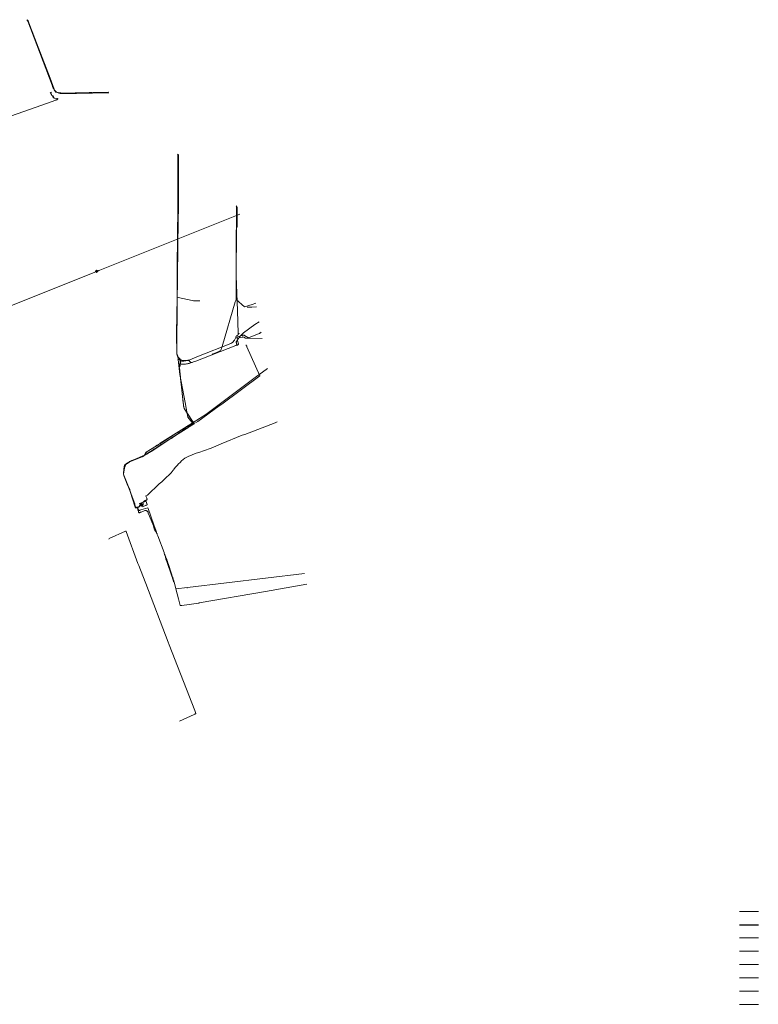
# Model space of a CAD drawing. Header units: inches. Extents: x 158416 to 160804, y 432611 to 437652.
# Tile 193 of 193: x 159858 to 160804, y 436391 to 437652. Entities that reach past the tile are written whole.
import ezdxf

# ---------------------------------------------------------------- set-up
doc = ezdxf.new("R2010")
doc.units = ezdxf.units.IN
doc.header["$MEASUREMENT"] = 0
doc.linetypes.add('COPIER_315', pattern=[0])
doc.linetypes.add('DASHDOT', pattern=[0])
for name, color, linetype in [('4.1-RIOOL-BESTAAND', 251, 'Continuous'), ('4.2-K&L-Buisleiding', 30, 'Continuous'), ('4.2-K&L-LAAGSPANNING', 10, 'Continuous'), ('4.2-K&L-LAGEDRUK GAS', 42, 'Continuous'), ('4.2-K&L-MIDDENSPANNING', 10, 'Continuous'), ('4.2-K&L-SIGNAAL KPN', 94, 'Continuous'), ('4.2-K&L-SIGNAAL UPC', 222, 'Continuous'), ('4.2-K&L-WATERLEIDING', 150, 'Continuous')]:
    doc.layers.add(name, color=color, linetype=linetype)

msp = doc.modelspace()

# ---------------------------------------------------------------- linework, layer by layer
at = {"layer": '4.1-RIOOL-BESTAAND', "color": 2, "linetype": 'COPIER_315', "lineweight": 0, "ltscale": 5}
msp.add_line((160780.5, 436510), (160804.5, 436510), dxfattribs=at)
msp.add_polyline3d([(160062.7, 436753.7, 0), (160081.6, 436762.4, 0), (160082.2, 436762.8, 0), (160082.7, 436763.1, 0), (160083.3, 436763.3, 0), (160083.7, 436763.7, 0), (160082.1, 436767.4, 0), (160049.4, 436851.4, 0), (160048.1, 436855, 0), (160019.6, 436930, 0), (160018.6, 436932.3, 0), (160010.4, 436953, 0), (160009.4, 436955.7, 0), (159994.3, 436996.7, 0), (159993.7, 436997.3, 0), (159993.3, 436997.1, 0), (159972.7, 436987.6, 0), (159972, 436987, 0)], dxfattribs=at)
at = {"layer": '4.2-K&L-Buisleiding', "color": 20, "linetype": 'Continuous', "lineweight": 25}
msp.add_line((160780.5, 436493), (160804.5, 436493), dxfattribs=at)
at = {"layer": '4.2-K&L-LAAGSPANNING', "linetype": 'DASHDOT', "lineweight": 0, "ltscale": 2}
msp.add_line((160780.5, 436459), (160804.5, 436459), dxfattribs=at)
for points in [[(160080.7, 437134.3, 0), (160080.3, 437134.6, 0), (160073.2, 437143.3, 0), (160071.2, 437154.6, 0), (160069.9, 437162, 0), (160063.1, 437198, 0), (160060.9, 437217, 0), (160060.7, 437217.3, 0), (160061, 437218, 0), (160063.9, 437215.9, 0), (160066, 437215, 0), (160068.3, 437215, 0), (160073.6, 437215.8, 0), (160087, 437221.3, 0), (160128.4, 437237.6, 0), (160129.6, 437238.2, 0), (160130.6, 437238.9, 0), (160131.6, 437239.8, 0), (160132.4, 437240.8, 0), (160133.1, 437242, 0), (160134.7, 437245.3, 0), (160135, 437246.1, 0), (160135.4, 437246.8, 0), (160136, 437247.4, 0), (160136.6, 437247.9, 0), (160137.3, 437248.3, 0), (160137.6, 437248.6, 0), (160137.8, 437248.8, 0), (160137.9, 437249.1, 0), (160138, 437249.4, 0), (160138.1, 437249.7, 0), (160138.1, 437250, 0), (160138, 437250.3, 0), (160136.8, 437279.7, 0), (160135.3, 437323.7, 0), (160135.3, 437381, 0), (160135.7, 437386.3, 0), (160136.3, 437386.7, 0), (160136.7, 437387, 0), (160136.7, 437412.7, 0)], [(160134.7, 437245.3, 0), (160142.6, 437247.8, 0), (160142.9, 437247.9, 0), (160143.2, 437248, 0), (160143.5, 437248.1, 0), (160143.8, 437248.2, 0), (160144.1, 437248.2, 0), (160144.4, 437248.2, 0), (160144.7, 437248.2, 0), (160145, 437248.2, 0), (160145.2, 437248.1, 0), (160145.5, 437248, 0), (160145.8, 437247.9, 0), (160146.1, 437247.8, 0), (160146.3, 437247.6, 0), (160146.6, 437247.5, 0), (160146.8, 437247.3, 0), (160147, 437247.1, 0), (160147.5, 437246.7, 0), (160147.9, 437246.4, 0), (160148.4, 437246.1, 0), (160148.9, 437245.9, 0), (160149.4, 437245.6, 0), (160149.9, 437245.4, 0), (160150.5, 437245.2, 0), (160151, 437245, 0), (160164.7, 437250.3, 0), (160165.1, 437250.4, 0), (160165.4, 437250.6, 0), (160165.8, 437250.8, 0), (160166.1, 437251, 0), (160166.4, 437251.2, 0), (160166.7, 437251.5, 0), (160167, 437251.7, 0), (160167.3, 437252, 0)], [(160138, 437250.3, 0), (160139, 437250.3, 0), (160139.3, 437250.7, 0)], [(160083.3, 437136, 0), (160086.3, 437137.7, 0), (160113.7, 437157.7, 0), (160116.7, 437160, 0), (160165.7, 437196.3, 0), (160149.1, 437233.4, 0), (160148.9, 437234, 0), (160148.6, 437234.6, 0), (160148.3, 437235.1, 0), (160148, 437235.7, 0)], [(160007.3, 437027, 0), (160007, 437027.3, 0), (160007, 437027.7, 0), (160006.7, 437028, 0), (160006.4, 437028.1, 0), (160006.3, 437028.3, 0), (160006.1, 437028.5, 0), (160005.9, 437028.7, 0), (160005.8, 437028.9, 0), (160005.8, 437029.1, 0), (160005.7, 437029.4, 0), (160005.5, 437029.9, 0), (160005.3, 437030.4, 0), (160005.2, 437030.9, 0), (160005.2, 437031.4, 0), (160005.2, 437032, 0), (160000.4, 437046, 0), (159993.8, 437062.4, 0), (159992.2, 437066.6, 0), (159990.7, 437070.3, 0), (159992.2, 437078.4, 0), (159993.7, 437082.7, 0), (159996, 437084.1, 0), (160001.7, 437087.6, 0), (160005, 437088.9, 0), (160018, 437094.4, 0), (160029, 437101.3, 0), (160029.4, 437101.7, 0), (160029.8, 437102, 0), (160030.2, 437102.2, 0), (160030.7, 437102.3, 0), (160036.7, 437106.3, 0), (160037.1, 437106.6, 0), (160037.5, 437106.9, 0), (160038, 437107, 0), (160044.3, 437111.3, 0), (160044.8, 437111.5, 0), (160045.2, 437111.7, 0), (160045.7, 437112, 0), (160046, 437112.3, 0), (160071, 437128.3, 0), (160071.5, 437128.5, 0), (160071.9, 437128.7, 0), (160072.3, 437129, 0), (160072.7, 437129.3, 0), (160080.7, 437134.3, 0), (160081.7, 437134.7, 0)], [(160013, 437032, 0), (160012.9, 437031.9, 0), (160012.8, 437031.8, 0), (160012.7, 437031.7, 0), (160012.6, 437031.6, 0), (160012.5, 437031.5, 0), (160012.4, 437031.3, 0), (160012.3, 437031.2, 0), (160012.2, 437031.1, 0), (160012.2, 437031, 0), (160012.1, 437030.9, 0), (160012, 437030.7, 0), (160012, 437030.6, 0), (160011.9, 437030.5, 0), (160011.8, 437030.3, 0), (160011.8, 437030.2, 0), (160011.7, 437030, 0), (160011.7, 437029.9, 0), (160011.7, 437029.8, 0), (160011.6, 437029.6, 0), (160011.6, 437029.5, 0), (160011.6, 437029.3, 0), (160011.6, 437029.2, 0), (160011.5, 437029, 0), (160011.5, 437028.9, 0), (160011.4, 437028.8, 0), (160011.3, 437028.7, 0), (160011.2, 437028.6, 0), (160011, 437028.5, 0), (160010.9, 437028.4, 0), (160010.8, 437028.3, 0), (160010.7, 437028.2, 0), (160010.6, 437028.1, 0), (160010.5, 437028, 0), (160010.3, 437028, 0), (160010.2, 437027.9, 0), (160010.1, 437027.8, 0), (160010, 437027.8, 0), (160009.8, 437027.7, 0), (160009.7, 437027.6, 0), (160009.5, 437027.6, 0), (160009.4, 437027.5, 0), (160009.3, 437027.5, 0), (160009.1, 437027.5, 0), (160009, 437027.4, 0), (160008.8, 437027.4, 0), (160008.7, 437027.4, 0), (160008.5, 437027.4, 0), (160008.4, 437027.3, 0), (160008.3, 437027.3, 0), (160008.1, 437027.3, 0), (160008, 437027.3, 0), (160007.8, 437027.3, 0), (160007.7, 437027.3, 0), (160007.3, 437027, 0), (160007, 437026.7, 0), (160006.7, 437027, 0), (160007, 437027.3, 0)], [(160007.7, 437027.3, 0), (160007.3, 437028, 0), (160007, 437028.3, 0), (160006.7, 437028, 0)], [(160013, 437033, 0), (160013.3, 437032.7, 0), (160013, 437032.3, 0), (160013, 437032, 0), (160014.3, 437029.7, 0), (160014.3, 437029, 0), (160015, 437028.3, 0), (160019.3, 437030.1, 0), (160019.7, 437030.3, 0), (160019.8, 437030.3, 0), (160019.8, 437030.3, 0), (160019.9, 437030.3, 0), (160020, 437030.3, 0), (160020.1, 437030.3, 0), (160020.2, 437030.3, 0), (160020.3, 437030.3, 0), (160020.4, 437030.3, 0), (160020.5, 437030.4, 0), (160020.6, 437030.4, 0), (160020.6, 437030.4, 0), (160020.7, 437030.5, 0), (160020.8, 437030.5, 0), (160020.9, 437030.6, 0), (160020.9, 437030.7, 0), (160021, 437030.7, 0), (160021, 437030.8, 0), (160021.1, 437030.9, 0), (160021.1, 437031, 0), (160021.2, 437031, 0), (160021.2, 437031.1, 0), (160021.2, 437031.2, 0), (160021.3, 437031.3, 0), (160021.3, 437031.4, 0), (160021.3, 437031.5, 0), (160021.3, 437031.6, 0), (160021.3, 437031.7, 0), (160021.3, 437031.8, 0), (160021.2, 437031.8, 0), (160021.2, 437031.9, 0), (160021.2, 437032, 0), (160021.1, 437032.1, 0), (160021.1, 437032.2, 0), (160021.1, 437032.3, 0), (160021, 437032.3, 0), (160020, 437035, 0), (160020, 437035.1, 0), (160019.9, 437035.1, 0), (160019.9, 437035.2, 0), (160019.8, 437035.2, 0), (160019.7, 437035.3, 0), (160019.7, 437035.3, 0), (160019.6, 437035.4, 0), (160019.5, 437035.4, 0), (160019.4, 437035.4, 0), (160019.4, 437035.5, 0), (160019.3, 437035.5, 0), (160019.2, 437035.5, 0), (160019.1, 437035.5, 0), (160019, 437035.5, 0), (160019, 437035.5, 0), (160018.9, 437035.4, 0), (160018.8, 437035.4, 0), (160018.7, 437035.4, 0), (160018.7, 437035.3, 0), (160018.6, 437035.3, 0), (160018.5, 437035.2, 0), (160018.5, 437035.2, 0), (160018.4, 437035.1, 0), (160018.4, 437035.1, 0), (160018.3, 437035, 0), (160018.2, 437035, 0), (160018, 437035, 0), (160017.8, 437034.9, 0), (160017.7, 437034.9, 0), (160017.5, 437034.9, 0), (160017.4, 437034.8, 0), (160017.2, 437034.8, 0), (160017.1, 437034.7, 0), (160016.9, 437034.6, 0), (160016.8, 437034.6, 0), (160016.6, 437034.5, 0), (160016.5, 437034.4, 0), (160016.3, 437034.3, 0), (160013, 437033, 0), (160012.7, 437032.7, 0), (160013, 437032.3, 0)]]:
    msp.add_polyline3d(points, dxfattribs=at)
at = {"layer": '4.2-K&L-LAGEDRUK GAS', "linetype": 'Continuous', "lineweight": 0, "ltscale": 15}
msp.add_line((160780.5, 436476), (160804.5, 436476), dxfattribs=at)
at = {"layer": '4.2-K&L-MIDDENSPANNING', "linetype": 'Continuous', "lineweight": 0, "ltscale": 1.75}
for p, q in [((160063.3, 437209), (160062.7, 437209.3)), ((160063, 437212), (160063.7, 437212)), ((160063.3, 437213.3), (160064, 437213.3)), ((160034, 436993.7), (160033.7, 436994.3)), ((160055, 436934.3), (160054.7, 436935)), ((160055.3, 436933.3), (160055, 436934)), ((160072.3, 436924.3), (160072.7, 436925)), ((160780.5, 436442), (160804.5, 436442))]:
    msp.add_line(p, q, dxfattribs=at)
for points in [[(159868, 437652, 0), (159868.4, 437651.4, 0), (159868.7, 437650.7, 0), (159868.9, 437650.1, 0), (159869.1, 437649.4, 0), (159874.4, 437636, 0), (159896.8, 437577.4, 0), (159901.9, 437563.3, 0), (159902.1, 437562.4, 0), (159902.3, 437561.9, 0), (159902.6, 437561.4, 0), (159902.9, 437561, 0), (159903.2, 437560.6, 0), (159903.7, 437560.3, 0), (159904.1, 437560.1, 0), (159904.6, 437559.9, 0), (159905.4, 437559.5, 0), (159906.3, 437559.2, 0), (159907.1, 437558.9, 0), (159908, 437558.7, 0), (159908.9, 437558.6, 0), (159909.8, 437558.5, 0), (159910.7, 437558.5, 0), (159917.3, 437557.7, 0), (159947, 437559.2, 0), (159971.7, 437559.7, 0)], [(160062.3, 437208, 0), (160062.5, 437208, 0), (160062.7, 437208.1, 0), (160062.9, 437208.2, 0), (160063, 437208.3, 0), (160063.1, 437208.5, 0), (160063.2, 437208.6, 0), (160063.3, 437208.8, 0), (160063.3, 437209, 0), (160063.4, 437209.3, 0), (160063.5, 437209.5, 0), (160063.5, 437209.8, 0), (160063.5, 437210.1, 0), (160063.4, 437210.4, 0), (160063.3, 437210.7, 0), (160063.5, 437210.8, 0), (160063.6, 437210.9, 0), (160063.7, 437211, 0), (160063.7, 437211.2, 0), (160063.8, 437211.4, 0), (160063.8, 437211.5, 0), (160063.8, 437211.7, 0), (160063.7, 437211.8, 0), (160063.7, 437212, 0), (160063.8, 437212.1, 0), (160063.9, 437212.2, 0), (160064, 437212.4, 0), (160064.1, 437212.5, 0), (160064.1, 437212.7, 0), (160064.1, 437212.9, 0), (160064.1, 437213, 0), (160064.1, 437213.2, 0), (160064, 437213.3, 0), (160064.1, 437213.6, 0), (160064.2, 437213.9, 0), (160064.2, 437214.2, 0), (160064.2, 437214.5, 0), (160064.1, 437214.7, 0), (160064, 437215, 0), (160064, 437215.3, 0), (160064.1, 437215.4, 0), (160064.2, 437215.5, 0), (160064.3, 437215.6, 0), (160064.3, 437215.7, 0), (160064.4, 437215.8, 0), (160064.4, 437215.9, 0), (160064.4, 437216.1, 0), (160064.4, 437216.2, 0), (160064.3, 437216.3, 0), (160064.3, 437216.4, 0), (160064.2, 437216.5, 0), (160064.1, 437216.6, 0), (160064, 437216.7, 0), (160063.9, 437217, 0), (160063.3, 437218, 0), (160063, 437218, 0), (160061, 437220, 0), (160060.4, 437221.4, 0), (160059.6, 437223.6, 0), (160059.3, 437224, 0), (160059.3, 437251.7, 0), (160060.8, 437396.3, 0), (160061.2, 437416, 0), (160061.3, 437479.7, 0)], [(159663.7, 437213, 0), (159663.3, 437213.3, 0), (159663.3, 437214.3, 0), (159665, 437214.3, 0), (159665.3, 437214, 0), (159665.7, 437213.7, 0), (159667, 437214.4, 0), (159668.4, 437214.9, 0), (159955.3, 437329.3, 0), (159956, 437329.3, 0), (159956, 437329.7, 0), (159956.3, 437330, 0), (159957.7, 437330, 0), (159958, 437330.3, 0), (159959.3, 437331.1, 0), (159960.7, 437331.6, 0), (160140, 437403.3, 0)], [(159955.3, 437329.3, 0), (159955.3, 437329.4, 0), (159955.3, 437329.4, 0), (159955.3, 437329.5, 0), (159955.3, 437329.6, 0), (159955.3, 437329.6, 0), (159955.2, 437329.7, 0), (159955.2, 437329.7, 0), (159955.2, 437329.8, 0), (159955.2, 437329.9, 0), (159955.2, 437329.9, 0), (159955.2, 437330, 0), (159955.3, 437330, 0), (159955.3, 437330.1, 0), (159955.3, 437330.1, 0), (159955.3, 437330.2, 0), (159955.3, 437330.3, 0), (159955.3, 437330.3, 0), (159955.3, 437330.4, 0), (159955.4, 437330.4, 0), (159955.4, 437330.5, 0), (159955.4, 437330.5, 0), (159955.4, 437330.6, 0), (159955.5, 437330.6, 0), (159955.5, 437330.7, 0), (159955.5, 437330.7, 0), (159955.6, 437330.8, 0), (159955.6, 437330.8, 0), (159955.7, 437330.9, 0), (159955.7, 437330.9, 0), (159955.8, 437330.9, 0), (159955.8, 437331, 0), (159955.8, 437331, 0), (159955.9, 437331, 0), (159955.9, 437331.1, 0), (159956, 437331.1, 0), (159956.1, 437331.1, 0), (159956.1, 437331.2, 0), (159956.2, 437331.2, 0), (159956.2, 437331.2, 0), (159956.3, 437331.2, 0), (159956.3, 437331.2, 0), (159956.4, 437331.2, 0), (159956.4, 437331.3, 0), (159956.5, 437331.3, 0), (159956.6, 437331.3, 0), (159956.6, 437331.3, 0), (159956.7, 437331.3, 0), (159956.7, 437331.3, 0), (159956.8, 437331.3, 0), (159956.9, 437331.3, 0), (159956.9, 437331.2, 0), (159957, 437331.2, 0), (159957, 437331.2, 0), (159957.1, 437331.2, 0), (159957.1, 437331.2, 0), (159957.2, 437331.2, 0), (159957.3, 437331.1, 0), (159957.3, 437331.1, 0), (159957.4, 437331.1, 0), (159957.4, 437331.1, 0), (159957.5, 437331, 0), (159957.5, 437331, 0), (159957.6, 437331, 0), (159957.6, 437330.9, 0), (159957.6, 437330.9, 0), (159957.7, 437330.8, 0), (159957.7, 437330.8, 0), (159957.8, 437330.7, 0), (159957.8, 437330.7, 0), (159957.8, 437330.6, 0), (159957.9, 437330.6, 0), (159957.9, 437330.5, 0), (159957.9, 437330.5, 0), (159958, 437330.4, 0), (159958, 437330.4, 0), (159958, 437330.3, 0), (159958.3, 437330, 0)], [(159956, 437329.3, 0), (159956, 437329.3, 0), (159956, 437329.3, 0), (159956, 437329.2, 0), (159956, 437329.2, 0), (159956, 437329.2, 0), (159956, 437329.2, 0), (159956, 437329.1, 0), (159956, 437329.1, 0), (159956, 437329.1, 0), (159956, 437329, 0), (159956, 437329, 0), (159956, 437329, 0), (159956, 437329, 0), (159956, 437328.9, 0), (159956, 437328.9, 0), (159956.1, 437328.9, 0), (159956.1, 437328.9, 0), (159956.1, 437328.8, 0), (159956.1, 437328.8, 0), (159956.1, 437328.8, 0), (159956.1, 437328.8, 0), (159956.2, 437328.8, 0), (159956.2, 437328.7, 0), (159956.2, 437328.7, 0), (159956.2, 437328.7, 0), (159956.3, 437328.7, 0), (159956.3, 437328.7, 0), (159956.3, 437328.7, 0), (159956.3, 437328.7, 0), (159956.4, 437328.7, 0), (159956.4, 437328.7, 0), (159956.4, 437328.6, 0), (159956.5, 437328.6, 0), (159956.5, 437328.6, 0), (159956.5, 437328.6, 0), (159956.5, 437328.6, 0), (159956.6, 437328.6, 0), (159956.6, 437328.7, 0), (159956.6, 437328.7, 0), (159956.7, 437328.7, 0), (159956.7, 437328.7, 0), (159956.7, 437328.7, 0), (159956.7, 437328.7, 0), (159956.8, 437328.7, 0), (159956.8, 437328.7, 0), (159956.8, 437328.7, 0), (159956.8, 437328.8, 0), (159956.9, 437328.8, 0), (159956.9, 437328.8, 0), (159956.9, 437328.8, 0), (159956.9, 437328.8, 0), (159956.9, 437328.9, 0), (159957, 437328.9, 0), (159957, 437328.9, 0), (159957, 437328.9, 0), (159957, 437329, 0), (159957, 437329, 0), (159957, 437329, 0), (159957.1, 437329.1, 0), (159957.1, 437329.1, 0), (159957.2, 437329.1, 0), (159957.2, 437329.2, 0), (159957.2, 437329.2, 0), (159957.3, 437329.2, 0), (159957.3, 437329.3, 0), (159957.3, 437329.3, 0), (159957.4, 437329.4, 0), (159957.4, 437329.4, 0), (159957.4, 437329.4, 0), (159957.5, 437329.5, 0), (159957.5, 437329.5, 0), (159957.5, 437329.6, 0), (159957.5, 437329.6, 0), (159957.6, 437329.7, 0), (159957.6, 437329.7, 0), (159957.6, 437329.8, 0), (159957.6, 437329.8, 0), (159957.6, 437329.9, 0), (159957.6, 437329.9, 0), (159957.7, 437330, 0), (159957.7, 437330, 0), (159958, 437330.3, 0)], [(160018, 437094.7, 0), (160018.7, 437095, 0), (160019.1, 437095.1, 0), (160019.6, 437095.4, 0), (160020, 437095.6, 0), (160020.4, 437095.9, 0), (160021.6, 437096.7, 0), (160022.5, 437097.2, 0), (160023.3, 437097.7, 0), (160024, 437098.3, 0), (160027.7, 437100.6, 0), (160028.4, 437101, 0), (160029.1, 437101.4, 0), (160029.7, 437101.8, 0), (160030.3, 437102.3, 0), (160037.7, 437106.9, 0), (160038.3, 437107.2, 0), (160038.8, 437107.6, 0), (160039.3, 437108, 0), (160039.6, 437108.1, 0), (160072.3, 437129.3, 0), (160072.8, 437129.5, 0), (160073.2, 437129.7, 0), (160073.7, 437130, 0), (160074, 437130.3, 0), (160081.3, 437135, 0), (160077.6, 437140.6, 0), (160070.7, 437151.1, 0), (160070.1, 437151.9, 0), (160069.5, 437152.8, 0), (160069, 437153.8, 0), (160068.6, 437154.8, 0), (160068.3, 437155.8, 0), (160068, 437156.9, 0), (160067.9, 437157.9, 0), (160067.8, 437159, 0), (160067.5, 437161.7, 0), (160062.5, 437206.4, 0), (160062.3, 437208, 0), (160062.3, 437209, 0), (160062.7, 437209.3, 0), (160062.7, 437210.3, 0), (160063, 437210.7, 0), (160063, 437212, 0), (160063.3, 437213.3, 0), (160063.3, 437213.6, 0), (160063.3, 437213.9, 0), (160063.4, 437214.1, 0), (160063.5, 437214.4, 0), (160063.6, 437214.6, 0), (160063.8, 437214.8, 0), (160064, 437215, 0)], [(159996.3, 437084.3, 0), (159997, 437084.7, 0), (159997.3, 437085, 0), (159997.4, 437085, 0), (159997.5, 437085, 0), (159997.6, 437085, 0), (159997.7, 437085, 0), (159997.8, 437085, 0), (159997.8, 437085.1, 0), (159997.9, 437085.2, 0), (159998, 437085.2, 0), (159998, 437085.3, 0), (159998, 437085.4, 0), (159998, 437085.5, 0), (159998, 437085.6, 0), (159998, 437085.7, 0), (159998.7, 437086, 0), (160015, 437092.6, 0), (160015.6, 437092.8, 0), (160016.1, 437093.1, 0), (160016.7, 437093.4, 0), (160017.1, 437093.8, 0), (160017.6, 437094.2, 0), (160018, 437094.7, 0), (160018.3, 437095.3, 0), (160019.7, 437098.3, 0), (160028.3, 437103.4, 0), (160031, 437105.1, 0), (160031.3, 437105.3, 0), (160031.6, 437105.5, 0), (160032, 437105.7, 0), (160033.3, 437106.7, 0), (160033.7, 437106.9, 0), (160034, 437107.1, 0), (160034.4, 437107.3, 0), (160034.7, 437107.5, 0), (160035.1, 437107.7, 0), (160035.3, 437108, 0), (160036.6, 437108.7, 0), (160037, 437108.9, 0), (160037.4, 437109.1, 0), (160037.7, 437109.4, 0), (160038, 437109.7, 0), (160078.7, 437135.3, 0), (160078.8, 437135.5, 0), (160079, 437135.7, 0), (160079.2, 437135.8, 0), (160079.4, 437135.9, 0), (160079.7, 437136, 0)], [(159998.7, 437086, 0), (159998.6, 437086.1, 0), (159998.6, 437086.1, 0), (159998.6, 437086.2, 0), (159998.5, 437086.2, 0), (159998.5, 437086.2, 0), (159998.4, 437086.3, 0), (159998.3, 437086.3, 0), (159998.3, 437086.3, 0), (159998.2, 437086.3, 0), (159998.2, 437086.3, 0), (159998.1, 437086.2, 0), (159998, 437086.2, 0), (159998, 437086.1, 0), (159998, 437086.1, 0), (159997.9, 437086, 0), (159997.9, 437086, 0), (159997.9, 437085.9, 0), (159997.9, 437085.8, 0), (159997.9, 437085.8, 0), (159998, 437085.7, 0), (159998, 437085.7, 0), (159997.3, 437085.3, 0), (159996.7, 437085, 0), (159996.3, 437084.3, 0), (159996, 437084, 0), (159995.3, 437083.7, 0), (159995, 437083.3, 0), (159994.3, 437083, 0), (159993.7, 437082.7, 0), (159992, 437081.7, 0), (159991.8, 437078.3, 0), (159991, 437070, 0), (159993.4, 437063.4, 0), (159995.4, 437058, 0), (159999.6, 437048.3, 0), (160006, 437027.7, 0), (160006.2, 437027.5, 0), (160006.5, 437027.3, 0), (160006.7, 437027.1, 0), (160007, 437027, 0), (160007.3, 437027, 0), (160007.6, 437026.9, 0), (160007.9, 437026.9, 0), (160008.2, 437027, 0), (160008.5, 437027.1, 0), (160008.7, 437027.2, 0), (160009, 437027.3, 0), (160009, 437027.7, 0), (160009.3, 437028, 0), (160010.3, 437028.1, 0), (160010.6, 437028.2, 0), (160010.9, 437028.4, 0), (160011.2, 437028.6, 0), (160011.4, 437028.8, 0), (160011.6, 437029.1, 0), (160011.8, 437029.4, 0), (160011.9, 437029.7, 0), (160012, 437030, 0), (160012.3, 437030.7, 0), (160012.3, 437030.9, 0), (160012.4, 437031.2, 0), (160012.5, 437031.4, 0), (160012.6, 437031.6, 0), (160012.8, 437031.8, 0), (160013, 437032, 0), (160013, 437032.3, 0), (160013.3, 437032.7, 0), (160013, 437033, 0)], [(159993.7, 437082.7, 0), (159993.7, 437082.7, 0), (159993.7, 437082.7, 0), (159993.6, 437082.7, 0), (159993.6, 437082.8, 0), (159993.6, 437082.8, 0), (159993.6, 437082.8, 0), (159993.6, 437082.8, 0), (159993.6, 437082.9, 0), (159993.6, 437082.9, 0), (159993.6, 437082.9, 0), (159993.6, 437082.9, 0), (159993.7, 437082.9, 0), (159993.7, 437083, 0), (159993.7, 437083, 0), (159993.7, 437083, 0), (159993.7, 437083, 0), (159993.7, 437083.1, 0), (159993.7, 437083.1, 0), (159993.7, 437083.1, 0), (159993.7, 437083.1, 0), (159993.7, 437083.1, 0), (159993.8, 437083.2, 0), (159993.8, 437083.2, 0), (159993.8, 437083.2, 0), (159993.8, 437083.2, 0), (159993.8, 437083.2, 0), (159993.8, 437083.2, 0), (159993.9, 437083.3, 0), (159993.9, 437083.3, 0), (159993.9, 437083.3, 0), (159993.9, 437083.3, 0), (159993.9, 437083.3, 0), (159994, 437083.3, 0), (159994, 437083.3, 0), (159994, 437083.3, 0), (159994, 437083.3, 0), (159994.1, 437083.3, 0), (159994.1, 437083.4, 0), (159994.1, 437083.4, 0), (159994.1, 437083.4, 0), (159994.1, 437083.4, 0), (159994.2, 437083.4, 0), (159994.2, 437083.4, 0), (159994.2, 437083.4, 0), (159994.2, 437083.4, 0), (159994.3, 437083.4, 0), (159994.3, 437083.3, 0), (159994.3, 437083.3, 0), (159994.3, 437083.3, 0), (159994.7, 437083.7, 0), (159995, 437083.3, 0)], [(160033.7, 436994.7, 0), (160033.6, 436994.6, 0), (160033.5, 436994.6, 0), (160033.4, 436994.6, 0), (160033.3, 436994.7, 0), (160033.2, 436994.7, 0), (160033.2, 436994.8, 0), (160033.1, 436994.8, 0), (160033, 436994.9, 0), (160033, 436995, 0), (160033, 436995.1, 0), (160033, 436995.2, 0), (160033, 436995.2, 0), (160033, 436995.3, 0), (160032.7, 436996, 0), (160032.3, 436996.7, 0), (160030.7, 436998.7, 0), (160029.8, 437002, 0), (160029.5, 437004, 0), (160024.4, 437016.4, 0), (160022.7, 437020.4, 0), (160022.7, 437020.7, 0), (160022.6, 437021, 0), (160022.5, 437021.2, 0), (160022.4, 437021.5, 0), (160022.2, 437021.8, 0), (160022.1, 437022, 0), (160021.9, 437022.3, 0), (160021.7, 437022.5, 0), (160021.4, 437022.7, 0), (160021.2, 437022.9, 0), (160020.9, 437023, 0), (160020.7, 437023.2, 0), (160020.4, 437023.3, 0), (160020.1, 437023.4, 0), (160019.8, 437023.4, 0), (160019.5, 437023.5, 0), (160019.2, 437023.5, 0), (160018.9, 437023.5, 0), (160018.6, 437023.5, 0), (160018.3, 437023.4, 0), (160013.4, 437021.6, 0), (160013, 437021.5, 0), (160012.7, 437021.3, 0), (160012.3, 437021.2, 0), (160012, 437021, 0), (160011.7, 437020.9, 0), (160011.3, 437020.7, 0), (160011, 437020.7, 0), (160010.3, 437021.3, 0), (160010.1, 437022.4, 0), (160009.9, 437023, 0), (160009.7, 437023.5, 0), (160009.5, 437024, 0), (160009.4, 437024.5, 0), (160009.3, 437025.1, 0), (160009.2, 437025.6, 0), (160009.1, 437026.1, 0), (160009, 437026.7, 0), (160009, 437027.3, 0)], [(160009, 437026.7, 0), (160009.3, 437026.7, 0), (160010.1, 437024.7, 0), (160010.2, 437024.5, 0), (160010.3, 437024.3, 0), (160010.4, 437024.1, 0), (160010.6, 437024, 0), (160010.8, 437023.9, 0), (160011, 437023.8, 0), (160011.2, 437023.7, 0), (160011.4, 437023.7, 0), (160011.6, 437023.8, 0), (160011.8, 437023.8, 0), (160012, 437023.9, 0), (160012.2, 437024.1, 0), (160012.4, 437024.2, 0), (160013.3, 437024.5, 0), (160022, 437027, 0), (160022.7, 437026.3, 0), (160029.9, 437005.3, 0), (160032.7, 436997, 0), (160033, 436996.3, 0), (160033.3, 436996, 0), (160033.3, 436995.3, 0), (160033.7, 436994.7, 0), (160033.7, 436994.3, 0), (160033.6, 436994.3, 0), (160033.5, 436994.3, 0), (160033.5, 436994.2, 0), (160033.5, 436994.2, 0), (160033.4, 436994.1, 0), (160033.4, 436994.1, 0), (160033.4, 436994, 0), (160033.4, 436993.9, 0), (160033.4, 436993.9, 0), (160033.4, 436993.8, 0), (160033.4, 436993.8, 0), (160033.5, 436993.7, 0), (160033.5, 436993.7, 0), (160033.6, 436993.6, 0), (160033.6, 436993.6, 0), (160033.7, 436993.6, 0), (160033.8, 436993.6, 0), (160033.8, 436993.6, 0), (160033.9, 436993.6, 0), (160033.9, 436993.6, 0), (160034, 436993.7, 0), (160034.2, 436992.7, 0), (160034.5, 436991.8, 0), (160034.9, 436991, 0), (160042.9, 436969.6, 0), (160043.2, 436968.7, 0), (160043.3, 436967.7, 0), (160043.3, 436967.6, 0), (160043.3, 436967.5, 0), (160043.3, 436967.4, 0), (160043.3, 436967.3, 0), (160043.4, 436967.2, 0), (160043.4, 436967.2, 0), (160043.5, 436967.1, 0), (160043.6, 436967, 0), (160043.6, 436967, 0), (160043.7, 436967, 0), (160043.8, 436967, 0), (160043.9, 436967, 0), (160044, 436967, 0), (160044, 436966.7, 0), (160044.3, 436966, 0), (160044.3, 436965.7, 0), (160044.7, 436965, 0), (160044.7, 436964.3, 0), (160045, 436964, 0), (160045.3, 436963.7, 0), (160045.3, 436963, 0), (160045.7, 436962.3, 0), (160046, 436962, 0), (160046, 436961.3, 0), (160046.3, 436961, 0), (160046.3, 436960.3, 0), (160046.8, 436959.5, 0), (160047.2, 436958.6, 0), (160047.4, 436957.7, 0), (160048.6, 436954.6, 0), (160052.5, 436942.6, 0), (160053.7, 436938.3, 0), (160054, 436938, 0), (160054, 436937.3, 0), (160054.3, 436937, 0), (160054.3, 436936.3, 0), (160054.7, 436936, 0), (160054.7, 436935.3, 0), (160054.7, 436935, 0), (160054.6, 436935, 0), (160054.5, 436934.9, 0), (160054.5, 436934.9, 0), (160054.5, 436934.9, 0), (160054.4, 436934.8, 0), (160054.4, 436934.7, 0), (160054.4, 436934.7, 0), (160054.4, 436934.6, 0), (160054.4, 436934.6, 0), (160054.4, 436934.5, 0), (160054.4, 436934.4, 0), (160054.5, 436934.4, 0), (160054.5, 436934.3, 0), (160054.6, 436934.3, 0), (160054.6, 436934.3, 0), (160054.7, 436934.3, 0), (160054.8, 436934.2, 0), (160054.8, 436934.3, 0), (160054.9, 436934.3, 0), (160054.9, 436934.3, 0), (160055, 436934.3, 0), (160055, 436934, 0), (160054.9, 436934, 0), (160054.9, 436933.9, 0), (160054.8, 436933.9, 0), (160054.8, 436933.9, 0), (160054.8, 436933.8, 0), (160054.7, 436933.7, 0), (160054.7, 436933.7, 0), (160054.7, 436933.6, 0), (160054.7, 436933.6, 0), (160054.7, 436933.5, 0), (160054.8, 436933.4, 0), (160054.8, 436933.4, 0), (160054.9, 436933.3, 0), (160054.9, 436933.3, 0), (160055, 436933.3, 0), (160055, 436933.3, 0), (160055.1, 436933.2, 0), (160055.2, 436933.3, 0), (160055.2, 436933.3, 0), (160055.3, 436933.3, 0), (160055.3, 436933.3, 0), (160055.3, 436933, 0), (160055.7, 436932.3, 0), (160058, 436923.3, 0), (160061.5, 436910.3, 0), (160063.7, 436902, 0), (160064, 436901.7, 0), (160065.7, 436901.7, 0), (160087.3, 436905.1, 0), (160087.7, 436905.2, 0), (160173, 436919.8, 0), (160225.7, 436929.3, 0)], [(160013, 437032, 0), (160014.3, 437029.7, 0), (160014.3, 437029, 0), (160015, 437028.3, 0), (160019.3, 437030.1, 0), (160019.7, 437030.3, 0), (160019.8, 437030.3, 0), (160019.8, 437030.3, 0), (160019.9, 437030.3, 0), (160020, 437030.3, 0), (160020.1, 437030.3, 0), (160020.2, 437030.3, 0), (160020.3, 437030.3, 0), (160020.4, 437030.3, 0), (160020.5, 437030.4, 0), (160020.6, 437030.4, 0), (160020.6, 437030.4, 0), (160020.7, 437030.5, 0), (160020.8, 437030.5, 0), (160020.9, 437030.6, 0), (160020.9, 437030.7, 0), (160021, 437030.7, 0), (160021, 437030.8, 0), (160021.1, 437030.9, 0), (160021.1, 437031, 0), (160021.2, 437031, 0), (160021.2, 437031.1, 0), (160021.2, 437031.2, 0), (160021.3, 437031.3, 0), (160021.3, 437031.4, 0), (160021.3, 437031.5, 0), (160021.3, 437031.6, 0), (160021.3, 437031.7, 0), (160021.3, 437031.8, 0), (160021.2, 437031.8, 0), (160021.2, 437031.9, 0), (160021.2, 437032, 0), (160021.1, 437032.1, 0), (160021.1, 437032.2, 0), (160021.1, 437032.3, 0), (160021, 437032.3, 0), (160020, 437035, 0), (160020, 437035.1, 0), (160019.9, 437035.1, 0), (160019.9, 437035.2, 0), (160019.8, 437035.2, 0), (160019.7, 437035.3, 0), (160019.7, 437035.3, 0), (160019.6, 437035.4, 0), (160019.5, 437035.4, 0), (160019.4, 437035.4, 0), (160019.4, 437035.5, 0), (160019.3, 437035.5, 0), (160019.2, 437035.5, 0), (160019.1, 437035.5, 0), (160019, 437035.5, 0), (160019, 437035.5, 0), (160018.9, 437035.4, 0), (160018.8, 437035.4, 0), (160018.7, 437035.4, 0), (160018.7, 437035.3, 0), (160018.6, 437035.3, 0), (160018.5, 437035.2, 0), (160018.5, 437035.2, 0), (160018.4, 437035.1, 0), (160018.4, 437035.1, 0), (160018.3, 437035, 0), (160018.2, 437035, 0), (160018, 437035, 0), (160017.8, 437034.9, 0), (160017.7, 437034.9, 0), (160017.5, 437034.9, 0), (160017.4, 437034.8, 0), (160017.2, 437034.8, 0), (160017.1, 437034.7, 0), (160016.9, 437034.6, 0), (160016.8, 437034.6, 0), (160016.6, 437034.5, 0), (160016.5, 437034.4, 0), (160016.3, 437034.3, 0), (160013, 437033, 0), (160012.7, 437032.7, 0), (160013, 437032.3, 0)], [(160054.7, 436935.3, 0), (160054.6, 436935.3, 0), (160054.4, 436935.3, 0), (160054.3, 436935.3, 0), (160054.2, 436935.4, 0), (160054.1, 436935.4, 0), (160054.1, 436935.5, 0), (160054, 436935.6, 0), (160053.9, 436935.7, 0), (160053.9, 436935.8, 0), (160053.9, 436935.9, 0), (160053.9, 436936, 0), (160053.9, 436936.1, 0), (160053.9, 436936.2, 0), (160054, 436936.3, 0), (160053.7, 436936.7, 0), (160053.7, 436937.3, 0), (160053.3, 436938, 0), (160046.1, 436959.4, 0), (160046, 436960, 0), (160045.7, 436960.3, 0), (160045.7, 436961, 0), (160045.3, 436961.3, 0), (160045.3, 436962, 0), (160045, 436962.3, 0), (160045, 436963, 0), (160044.9, 436963, 0), (160044.8, 436963.1, 0), (160044.8, 436963.1, 0), (160044.7, 436963.2, 0), (160044.7, 436963.3, 0), (160044.7, 436963.4, 0), (160044.6, 436963.5, 0), (160044.6, 436963.5, 0), (160044.7, 436963.6, 0), (160044.7, 436963.7, 0), (160044.7, 436963.8, 0), (160044.8, 436963.9, 0), (160044.8, 436963.9, 0), (160044.9, 436964, 0), (160045, 436964, 0)], [(160058, 436923.3, 0), (160072.7, 436925, 0), (160223, 436942.7, 0)]]:
    msp.add_polyline3d(points, dxfattribs=at)
for centre, radius, start, end in [((160064.3, 437216), 0.745, 116.5616, 243.4384), ((159995.6, 437083.9), 0.375, 20.3477, 212.7866), ((160012.1, 437030.4), 0.382, 50.859, 256.0234), ((160043.5, 436967.2), 0.527, 341.572, 108.4489), ((160044.1, 436966.3), 0.375, 110.1124, 303.0051), ((160044.5, 436965.3), 0.375, 110.181, 302.9617), ((160055.5, 436932.6), 0.375, 110.3243, 302.8016)]:
    msp.add_arc(centre, radius, start, end, dxfattribs=at)
at = {"layer": '4.2-K&L-SIGNAAL KPN', "linetype": 'Continuous', "lineweight": 0, "ltscale": 1.75}
msp.add_line((160780.5, 436425), (160804.5, 436425), dxfattribs=at)
for points in [[(159867, 437652.3, 0), (159868.1, 437650.4, 0), (159899.4, 437568.4, 0), (159900.4, 437565.4, 0), (159900.9, 437564.5, 0), (159901.4, 437563.6, 0), (159901.9, 437562.8, 0), (159902.5, 437562.1, 0), (159903.2, 437561.3, 0), (159903.9, 437560.7, 0), (159904.7, 437560, 0), (159905.5, 437559.5, 0), (159906.3, 437558.9, 0), (159909.6, 437557.9, 0), (159910, 437557.7, 0), (159930.7, 437557.7, 0), (159972.3, 437558.7, 0)], [(160077, 437213, 0), (160077, 437213.3, 0), (160074.3, 437216, 0), (160073.7, 437216, 0), (160073.3, 437215.7, 0), (160066.3, 437215.7, 0), (160065.5, 437216.1, 0), (160064.6, 437216.5, 0), (160063.7, 437216.7, 0), (160063.3, 437217.3, 0), (160062.3, 437218.1, 0), (160061.3, 437219, 0), (160060.6, 437220, 0), (160059.9, 437221.2, 0), (160059.5, 437222.4, 0), (160059.2, 437223.7, 0), (160058.8, 437250.3, 0), (160059.5, 437296.7, 0), (160059.7, 437297, 0), (160059.8, 437335.3, 0), (160060.7, 437412.7, 0), (160060.7, 437479.7, 0), (160060.3, 437480, 0)], [(160088.7, 437292, 0), (160080.7, 437292.2, 0), (160079, 437292.5, 0), (160061, 437296.4, 0), (160059.7, 437297, 0)], [(160139.3, 437245, 0), (160139.5, 437246, 0), (160144.7, 437251.3, 0), (160159.3, 437261.7, 0), (160164.7, 437265.3, 0)], [(160063.7, 437216.7, 0), (160063.7, 437211.3, 0), (160064.8, 437211.1, 0), (160065.9, 437211, 0), (160067.1, 437211, 0), (160068.2, 437210.9, 0), (160069.3, 437211, 0), (160070.5, 437211.1, 0), (160071.6, 437211.3, 0), (160072.7, 437211.5, 0), (160073.8, 437211.8, 0), (160074.9, 437212.1, 0), (160076, 437212.5, 0), (160077, 437213, 0), (160078, 437213.2, 0), (160078.9, 437213.4, 0), (160079.8, 437213.7, 0), (160080.7, 437214, 0), (160081.6, 437214.4, 0), (160083.6, 437215.1, 0), (160134.7, 437234.9, 0), (160136.3, 437235.7, 0), (160136.6, 437235.6, 0), (160136.9, 437235.6, 0), (160137.2, 437235.7, 0), (160137.4, 437235.8, 0), (160137.7, 437235.9, 0), (160137.9, 437236.1, 0), (160138.1, 437236.3, 0), (160138.2, 437236.5, 0), (160138.4, 437236.8, 0), (160138.4, 437237, 0), (160137, 437241.3, 0)], [(160136.3, 437235.7, 0), (160136.1, 437236.4, 0), (160136, 437236.6, 0), (160135.9, 437236.9, 0), (160135.8, 437237.2, 0), (160135.7, 437237.4, 0), (160135.7, 437237.7, 0), (160135.6, 437238, 0), (160135.5, 437238.3, 0), (160135.5, 437238.5, 0), (160135.4, 437238.8, 0), (160135.4, 437239.1, 0), (160135.4, 437239.4, 0), (160135.3, 437239.7, 0), (160136.7, 437241.3, 0), (160137, 437241.3, 0), (160137.3, 437242.7, 0), (160137.4, 437242.8, 0), (160137.5, 437242.9, 0), (160137.6, 437243, 0), (160137.7, 437243.1, 0), (160137.8, 437243.2, 0), (160137.9, 437243.3, 0), (160138, 437243.4, 0), (160138, 437243.5, 0), (160138.1, 437243.7, 0), (160138.2, 437243.8, 0), (160138.2, 437243.9, 0), (160138.3, 437244.1, 0), (160138.3, 437244.2, 0), (160138.3, 437244.3, 0)], [(160137.3, 437242.7, 0), (160136.7, 437243, 0), (160136.7, 437244.7, 0), (160138.3, 437244.3, 0), (160138.5, 437244.5, 0), (160138.6, 437244.6, 0), (160138.8, 437244.8, 0), (160138.9, 437244.9, 0), (160139.1, 437244.9, 0), (160139.3, 437245, 0), (160143.3, 437245.8, 0), (160143.7, 437246, 0), (160145, 437245.6, 0), (160147.3, 437244.3, 0), (160168.7, 437244, 0)], [(160016.3, 437034.3, 0), (160016.6, 437034.8, 0), (160016.9, 437035.3, 0), (160017.3, 437035.7, 0), (160017.7, 437036, 0), (160018.2, 437036.2, 0), (160018.8, 437036.4, 0), (160019.3, 437036.4, 0), (160019.7, 437036.6, 0), (160019.9, 437036.7, 0), (160020.2, 437036.7, 0), (160020.4, 437036.9, 0), (160020.6, 437037, 0), (160020.8, 437037.2, 0), (160020.9, 437037.4, 0), (160021, 437037.7, 0), (160021.1, 437037.9, 0), (160021.1, 437038.2, 0), (160021, 437038.4, 0), (160021, 437038.7, 0), (160020.9, 437038.9, 0), (160020.7, 437039.1, 0), (160020.6, 437039.3, 0), (160020.2, 437040.3, 0), (160019.9, 437041.3, 0), (160019.7, 437042.3, 0), (160021.7, 437043.3, 0), (160036.7, 437057.7, 0), (160038.3, 437059, 0), (160038.8, 437059.5, 0), (160039.4, 437060, 0), (160040, 437060.3, 0), (160043, 437063.3, 0), (160052, 437072, 0), (160054.7, 437075.3, 0), (160055.2, 437075.8, 0), (160055.6, 437076.4, 0), (160056, 437077, 0), (160057.7, 437079.2, 0), (160059.5, 437081.3, 0), (160061.3, 437083.3, 0), (160063.3, 437085.2, 0), (160065.4, 437087.1, 0), (160067.5, 437088.9, 0), (160069.7, 437090.5, 0), (160072, 437092.1, 0), (160073.7, 437092.9, 0), (160084, 437097.1, 0), (160087.3, 437098.1, 0), (160102, 437102.9, 0), (160103.3, 437103.4, 0), (160115.3, 437108.7, 0), (160116, 437109.1, 0), (160143, 437119.9, 0), (160146.3, 437121.1, 0), (160185.4, 437135.9, 0), (160188, 437137, 0)]]:
    msp.add_polyline3d(points, dxfattribs=at)
at = {"layer": '4.2-K&L-SIGNAAL UPC', "linetype": 'Continuous', "lineweight": 0, "ltscale": 1.75}
for p, q in [((159897.3, 437558.7), (159898.7, 437559.3)), ((159900.3, 437554.3), (159901.7, 437554.3)), ((160067.7, 437126.3), (160067.3, 437128)), ((160068.7, 437127), (160068.3, 437128.7)), ((160069.7, 437127.7), (160069.3, 437129.3)), ((160070.7, 437128.3), (160070.3, 437130)), ((160073.3, 437130), (160073, 437131.7)), ((160074.3, 437130.7), (160074, 437132.3)), ((160075.3, 437131.3), (160075, 437133)), ((160078, 437133.7), (160078.7, 437134.7)), ((160066.7, 437125.7), (160066.3, 437127.3)), ((160780.5, 436408), (160804.5, 436408))]:
    msp.add_line(p, q, dxfattribs=at)
for points in [[(159867.7, 437651.7, 0), (159868.3, 437650.8, 0), (159868.8, 437649.9, 0), (159869.2, 437648.9, 0), (159869.6, 437648, 0), (159869.9, 437647, 0), (159873.7, 437637.4, 0), (159901.5, 437564.6, 0), (159902.3, 437562, 0), (159904.3, 437559.7, 0), (159905.3, 437559.3, 0), (159908, 437558.3, 0), (159971.3, 437559.7, 0)], [(159897, 437559, 0), (159897.3, 437558.7, 0), (159898.1, 437557.4, 0), (159898.2, 437557.2, 0), (159898.2, 437557, 0), (159898.3, 437556.8, 0), (159898.4, 437556.6, 0), (159898.5, 437556.4, 0), (159898.6, 437556.2, 0), (159898.7, 437556, 0), (159898.8, 437555.8, 0), (159899, 437555.7, 0), (159899.1, 437555.5, 0), (159899.2, 437555.3, 0), (159899.4, 437555.2, 0), (159899.5, 437555, 0), (159899.7, 437554.9, 0), (159899.8, 437554.7, 0), (159900, 437554.6, 0), (159900.2, 437554.5, 0), (159900.3, 437554.3, 0), (159900.3, 437553.7, 0), (159902, 437552, 0), (159903, 437551.8, 0), (159905.3, 437551.5, 0), (159905.4, 437551.5, 0), (159905.5, 437551.5, 0), (159905.6, 437551.5, 0), (159905.7, 437551.5, 0), (159905.7, 437551.5, 0), (159905.8, 437551.4, 0), (159905.9, 437551.4, 0), (159906, 437551.3, 0), (159906, 437551.3, 0), (159906.1, 437551.2, 0), (159906.1, 437551.1, 0), (159906.2, 437551.1, 0), (159906.2, 437551, 0), (159906.3, 437550.9, 0), (159906.3, 437550.8, 0), (159906.3, 437550.8, 0), (159906.3, 437550.7, 0), (159907, 437551, 0)], [(159569.7, 437417.3, 0), (159569, 437417.3, 0), (159568.3, 437418, 0), (159568.2, 437418.6, 0), (159565.3, 437428.7, 0), (159565.3, 437430, 0), (159566, 437430.4, 0), (159566.3, 437430.7, 0), (159893.6, 437545.4, 0), (159904.3, 437549.3, 0), (159904.7, 437549.7, 0), (159904.9, 437549.7, 0), (159905.2, 437549.7, 0), (159905.4, 437549.8, 0), (159905.7, 437549.9, 0), (159905.9, 437550, 0), (159906.1, 437550.2, 0), (159906.2, 437550.4, 0), (159906.3, 437550.7, 0)], [(160080.3, 437136.3, 0), (160069.4, 437153.1, 0), (160068.7, 437154.4, 0), (160068.1, 437155.9, 0), (160067.8, 437157.4, 0), (160067.8, 437159, 0), (160062.3, 437207.7, 0), (160062.9, 437209.2, 0), (160063.3, 437210.8, 0), (160063.5, 437212.4, 0), (160063.9, 437213.2, 0), (160064, 437214.2, 0), (160064, 437215.1, 0), (160063.9, 437216, 0), (160063.5, 437216.9, 0), (160063.1, 437217.7, 0), (160062.5, 437218.5, 0), (160061.7, 437219.1, 0), (160061.1, 437220.1, 0), (160059.9, 437222.3, 0), (160059.3, 437224, 0), (160059.8, 437296.3, 0), (160060.2, 437343, 0), (160061.2, 437415.7, 0), (160061.3, 437479.3, 0)], [(160018.7, 437095, 0), (160018.9, 437095.8, 0), (160019.1, 437096.6, 0), (160019.5, 437097.4, 0), (160020, 437098.1, 0), (160020.6, 437098.7, 0), (160021.3, 437099.2, 0), (160022, 437099.7, 0), (160036.7, 437108.7, 0), (160037.3, 437108.9, 0), (160037.9, 437109.2, 0), (160038.4, 437109.6, 0), (160059.3, 437123, 0), (160059.8, 437123.3, 0), (160060.4, 437123.6, 0), (160065, 437126.7, 0), (160065.4, 437127, 0), (160065.9, 437127.2, 0), (160066.3, 437127.3, 0), (160066.5, 437127.5, 0), (160066.7, 437127.7, 0), (160066.9, 437127.8, 0), (160067.1, 437127.9, 0), (160067.3, 437128, 0), (160067.5, 437128.2, 0), (160067.7, 437128.4, 0), (160067.9, 437128.5, 0), (160068.1, 437128.6, 0), (160068.3, 437128.7, 0), (160068.5, 437128.9, 0), (160068.7, 437129, 0), (160068.9, 437129.2, 0), (160069.1, 437129.3, 0), (160069.3, 437129.3, 0), (160069.5, 437129.5, 0), (160069.7, 437129.7, 0), (160069.9, 437129.8, 0), (160070.1, 437129.9, 0), (160070.3, 437130, 0), (160070.9, 437130.5, 0), (160071.6, 437131, 0), (160072.3, 437131.4, 0), (160073, 437131.7, 0), (160073.2, 437131.9, 0), (160073.3, 437132, 0), (160073.5, 437132.2, 0), (160073.8, 437132.3, 0), (160074, 437132.3, 0), (160074.2, 437132.5, 0), (160074.3, 437132.7, 0), (160074.5, 437132.8, 0), (160074.8, 437132.9, 0), (160075, 437133, 0), (160075.7, 437133.3, 0), (160075.8, 437133.5, 0), (160076, 437133.7, 0), (160076.2, 437133.8, 0), (160076.4, 437133.9, 0), (160076.7, 437134, 0), (160076.8, 437134.2, 0), (160077, 437134.4, 0), (160077.2, 437134.5, 0), (160077.4, 437134.6, 0), (160077.7, 437134.7, 0), (160078.3, 437135, 0), (160078.5, 437135.2, 0), (160078.7, 437135.4, 0), (160078.9, 437135.5, 0), (160079.1, 437135.6, 0), (160079.3, 437135.7, 0), (160080, 437136, 0), (160080.3, 437136.3, 0), (160096.3, 437146.7, 0), (160159.7, 437194, 0), (160175.3, 437205.7, 0)], [(160080.7, 437135.3, 0), (160080.6, 437135.1, 0), (160080.5, 437134.8, 0), (160080.3, 437134.6, 0), (160080.1, 437134.4, 0), (160079.9, 437134.2, 0), (160079.6, 437134.1, 0), (160079.3, 437134, 0), (160079.2, 437133.8, 0), (160079, 437133.6, 0), (160078.8, 437133.5, 0), (160078.6, 437133.4, 0), (160078.3, 437133.3, 0), (160078.2, 437133.1, 0), (160078, 437133, 0), (160077.8, 437132.8, 0), (160077.6, 437132.7, 0), (160077.3, 437132.7, 0), (160077.2, 437132.5, 0), (160077, 437132.3, 0), (160076.8, 437132.2, 0), (160076.6, 437132.1, 0), (160076.3, 437132, 0), (160076.2, 437131.8, 0), (160076, 437131.6, 0), (160075.8, 437131.5, 0), (160075.6, 437131.4, 0), (160075.3, 437131.3, 0), (160075.2, 437131.1, 0), (160075, 437131, 0), (160074.8, 437130.8, 0), (160074.6, 437130.7, 0), (160074.3, 437130.7, 0), (160074.2, 437130.5, 0), (160074, 437130.3, 0), (160073.8, 437130.2, 0), (160073.6, 437130.1, 0), (160073.3, 437130, 0), (160072.7, 437129.5, 0), (160072.1, 437129, 0), (160071.4, 437128.6, 0), (160070.7, 437128.3, 0), (160070.5, 437128.1, 0), (160070.3, 437128, 0), (160070.1, 437127.8, 0), (160069.9, 437127.7, 0), (160069.7, 437127.7, 0), (160069.5, 437127.5, 0), (160069.3, 437127.3, 0), (160069.1, 437127.2, 0), (160068.9, 437127.1, 0), (160068.7, 437127, 0), (160068.5, 437126.8, 0), (160068.3, 437126.6, 0), (160068.1, 437126.5, 0), (160067.9, 437126.4, 0), (160067.7, 437126.3, 0), (160067.5, 437126.1, 0), (160067.3, 437126, 0), (160067.1, 437125.8, 0), (160066.9, 437125.7, 0), (160066.7, 437125.7, 0), (160053.3, 437116.7, 0), (160052.9, 437116.4, 0), (160052.5, 437116.1, 0), (160052, 437116, 0), (160051.7, 437115.7, 0), (160026.3, 437099.3, 0), (160026, 437099.1, 0), (160025.4, 437098.8, 0), (160024.8, 437098.4, 0), (160024.3, 437098, 0), (160022.7, 437097, 0), (160021.7, 437096.4, 0), (160020.7, 437095.9, 0), (160019.7, 437095.4, 0), (160018.7, 437095, 0), (160017.7, 437094.3, 0), (160016.7, 437093.6, 0), (160015.7, 437093, 0), (160014.7, 437092.5, 0), (160013.6, 437092, 0), (160012.5, 437091.6, 0), (160011.4, 437091.2, 0), (159999.7, 437086.3, 0), (159997, 437084.9, 0), (159992.3, 437081.7, 0), (159991.8, 437080, 0), (159990.7, 437071.7, 0), (159990.7, 437070, 0), (159991.9, 437067, 0), (159996.4, 437055.1, 0), (159997.9, 437052.6, 0), (159998.9, 437050.3, 0), (159999.5, 437048, 0), (160006, 437027.7, 0), (160006.7, 437027, 0), (160008, 437027, 0), (160008.6, 437027.4, 0), (160009, 437027.7, 0), (160010.7, 437028.3, 0), (160011, 437028.7, 0), (160012, 437029.6, 0), (160012.7, 437029.7, 0), (160013.1, 437029.5, 0), (160013.5, 437029.5, 0), (160013.9, 437029.5, 0), (160014.3, 437029.5, 0), (160014.7, 437029.6, 0), (160015, 437029.8, 0), (160015.4, 437030, 0), (160015.7, 437030.3, 0), (160015.9, 437030.6, 0), (160016.1, 437030.8, 0), (160016.2, 437031.1, 0), (160016.3, 437031.4, 0), (160016.3, 437031.7, 0), (160016.3, 437032, 0), (160016.3, 437032.3, 0), (160016.1, 437032.6, 0), (160016, 437032.9, 0), (160015.8, 437033.1, 0), (160015.5, 437033.3, 0), (160015.3, 437033.5, 0), (160015, 437033.6, 0), (160014.7, 437033.7, 0), (160014.3, 437033.4, 0), (160013.9, 437033.1, 0), (160013.5, 437032.8, 0), (160013.2, 437032.4, 0), (160013, 437032, 0), (160012.7, 437029.7, 0)], [(160076.3, 437132, 0), (160076, 437132.3, 0), (160075.7, 437132.7, 0), (160076, 437133, 0), (160075.7, 437133.3, 0)], [(160076, 437132.3, 0), (160076.3, 437132.7, 0), (160076, 437133, 0)], [(160077.3, 437132.7, 0), (160077, 437133, 0), (160076.7, 437133.3, 0), (160077, 437133.7, 0), (160076.7, 437134, 0)], [(160077, 437133, 0), (160077.3, 437133.3, 0), (160077, 437133.7, 0)], [(160078.3, 437133.3, 0), (160078, 437133.7, 0), (160077.7, 437134, 0), (160077.7, 437134.7, 0)], [(160079.3, 437134, 0), (160079, 437134.3, 0), (160078.7, 437134.7, 0), (160078.3, 437135, 0)], [(160079, 437134.3, 0), (160079.3, 437134.7, 0), (160079.3, 437135.7, 0)], [(160081.7, 437135, 0), (160081.3, 437135.3, 0), (160080.7, 437135.3, 0), (160080, 437136, 0)], [(160015.7, 437030.3, 0), (160014, 437032, 0), (160013, 437032, 0), (160012.9, 437032, 0), (160012.8, 437032.1, 0), (160012.7, 437032.1, 0), (160012.6, 437032.1, 0), (160012.5, 437032.2, 0), (160012.4, 437032.2, 0), (160012.3, 437032.2, 0), (160012.2, 437032.3, 0), (160012.1, 437032.3, 0), (160012, 437032.4, 0), (160012, 437032.5, 0), (160011.9, 437032.5, 0), (160011.8, 437032.6, 0), (160011.7, 437032.6, 0), (160011.6, 437032.7, 0), (160011.6, 437032.8, 0), (160011.5, 437032.8, 0), (160011.4, 437032.9, 0), (160011.3, 437033, 0)]]:
    msp.add_polyline3d(points, dxfattribs=at)
at = {"layer": '4.2-K&L-WATERLEIDING', "linetype": 'Continuous', "lineweight": 0, "ltscale": 2}
msp.add_line((160780.5, 436391), (160804.5, 436391), dxfattribs=at)
for points in [[(160104.7, 437224.3, 0), (160105, 437224, 0), (160113, 437227.3, 0), (160113.3, 437227.4, 0), (160113.8, 437227.7, 0), (160114.4, 437227.9, 0), (160115, 437228, 0), (160115.6, 437229.1, 0), (160116.2, 437230.2, 0), (160116.6, 437231.3, 0), (160117, 437232.5, 0), (160117.2, 437233.7, 0), (160134.1, 437291, 0), (160134.4, 437291.9, 0), (160134.8, 437292.8, 0), (160135.3, 437293.7, 0), (160135.7, 437413.3, 0), (160135.3, 437413.7, 0)], [(160135.3, 437293.7, 0), (160146, 437284.3, 0), (160155.6, 437287.7, 0), (160160.3, 437289.3, 0)], [(160149.3, 437284, 0), (160155.3, 437284.2, 0), (160161.3, 437284.7, 0)]]:
    msp.add_polyline3d(points, dxfattribs=at)

doc.saveas('drawing.dxf')
